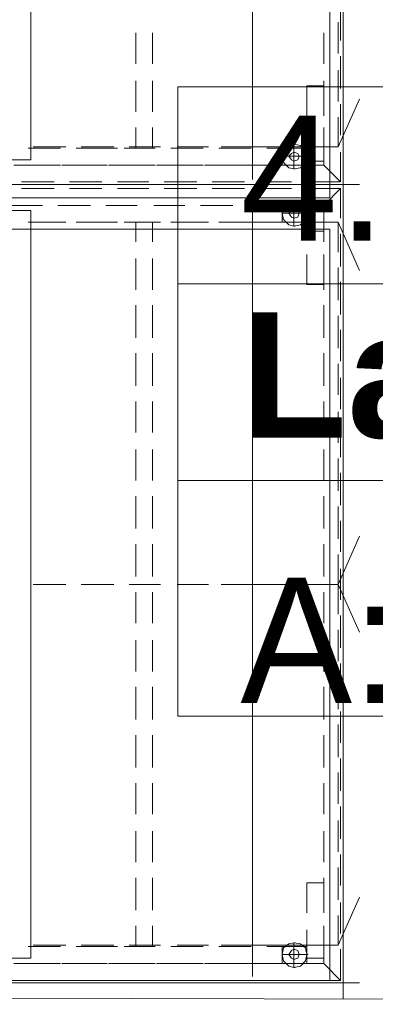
# Model space of a CAD drawing. Header units: millimetres. Extents: x -148444 to 51443, y -4810 to 453290.
# Tile 218 of 256: x 27945 to 28514, y 74486 to 76059. Entities that reach past the tile are written whole.
import ezdxf

# ---------------------------------------------------------------- set-up
doc = ezdxf.new("R2010")
doc.units = ezdxf.units.MM
for name, color, linetype in [('- strefy pomieszczeń', 8, 'Continuous'), ('2D - Rysunki i Obrazki', 8, 'Continuous'), ('Konstrukcja - Stropy', 8, 'Continuous')]:
    doc.layers.add(name, color=color, linetype=linetype)
doc.styles.add('STYL_AUTOMATYCZNY_1', font='arial.ttf')
doc.styles.add('STYL_AUTOMATYCZNY_2', font='arial.ttf')
doc.styles.add('STYL_AUTOMATYCZNY_6', font='txt')

msp = doc.modelspace()

# ---------------------------------------------------------------- linework, layer by layer
at = {"layer": '- strefy pomieszczeń', "color": 8, "linetype": 'Continuous', "lineweight": 13, "ltscale": 100}
for p, q in [((28198.1, 75951.5), (30257.3, 75951.5)), ((28198.1, 75637.2), (28198.1, 75951.5)), ((30257.3, 75637.2), (28198.1, 75637.2)), ((28198.1, 75637.2), (30257.3, 75637.2)), ((28198.1, 75322.9), (28198.1, 75637.2)), ((30257.3, 75322.9), (28198.1, 75322.9)), ((28198.1, 75322.9), (30257.3, 75322.9)), ((28198.1, 74946.4), (28198.1, 75322.9)), ((30257.3, 74946.4), (28198.1, 74946.4))]:
    msp.add_line(p, q, dxfattribs=at)
at = {"layer": '2D - Rysunki i Obrazki', "color": 8, "linetype": 'Continuous', "lineweight": 13, "ltscale": 100, "flags": 128}
for points in [[(28462.4, 77068.7), (28462.4, 75795.5), (27713.9, 75795.5), (27713.9, 77068.7)], [(28462.4, 77068.7), (28462.4, 75795.5), (27713.9, 75795.5), (27713.9, 77068.7)], [(28462.4, 75795.5), (28462.4, 77068.7), (27713.9, 77068.7), (27713.9, 75795.5)], [(28462.4, 77068.7), (28462.4, 75795.5), (27713.9, 75795.5), (27713.9, 77068.7)], [(28462.4, 77068.7), (28462.4, 75795.5), (27713.9, 75795.5), (27713.9, 77068.7)], [(28462.4, 75795.5), (28462.4, 77068.7), (27713.9, 77068.7), (27713.9, 75795.5)], [(28462.4, 77068.7), (28462.4, 75795.5), (27713.9, 75795.5), (27713.9, 77068.7)], [(27713.9, 75946.9), (27740.8, 75946.9), (27850.7, 75834.9), (27962.7, 75834.9), (27962.7, 77029.3), (27850.7, 77029.3), (27740.8, 76917.3), (27713.9, 76917.3), (27713.9, 77068.7)], [(28441.2, 76974.4), (28441.2, 75774.4), (27691.2, 75774.4), (27691.2, 76974.4)], [(28364.9, 75853.6), (28364.9, 75826.6), (28404.3, 75826.6), (28404.3, 75853.6)], [(28383.6, 75832.9), (28389.8, 75834.9), (28391.9, 75841.1), (28389.8, 75845.3), (28383.6, 75847.4), (28379.5, 75845.3), (28375.3, 75841.1), (28379.5, 75834.9)], [(28462.4, 75795.5), (28462.4, 74520.3), (27713.9, 74520.3), (27713.9, 75795.5)], [(28462.4, 75795.5), (28462.4, 74520.3), (27713.9, 74520.3), (27713.9, 75795.5)], [(28462.4, 74520.3), (28462.4, 75795.5), (27713.9, 75795.5), (27713.9, 74520.3)], [(28462.4, 75795.5), (28462.4, 74520.3), (27713.9, 74520.3), (27713.9, 75795.5)], [(28462.4, 75795.5), (28462.4, 74520.3), (27713.9, 74520.3), (27713.9, 75795.5)], [(28462.4, 74520.3), (28462.4, 75795.5), (27713.9, 75795.5), (27713.9, 74520.3)], [(28462.4, 75795.5), (28462.4, 74520.3), (27713.9, 74520.3), (27713.9, 75795.5)], [(27713.9, 74671.7), (27740.8, 74671.7), (27850.7, 74559.7), (27962.7, 74559.7), (27962.7, 75754.1), (27850.7, 75754.1), (27740.8, 75642.1), (27713.9, 75642.1), (27713.9, 75795.5)], [(28364.9, 75762.3), (28364.9, 75735.4), (28404.3, 75735.4), (28404.3, 75762.3)], [(28383.6, 75741.6), (28389.8, 75743.7), (28391.9, 75749.9), (28389.8, 75754.1), (28383.6, 75758.2), (28379.5, 75754.1), (28375.3, 75749.9), (28379.5, 75743.7)], [(28441.2, 75724.4), (28441.2, 74524.4), (27691.2, 74524.4), (27691.2, 75724.4)], [(28364.9, 74578.4), (28364.9, 74551.4), (28404.3, 74551.4), (28404.3, 74578.4)], [(28383.6, 74557.6), (28389.8, 74559.7), (28391.9, 74565.9), (28389.8, 74572.1), (28383.6, 74574.2), (28379.5, 74572.1), (28375.3, 74565.9), (28379.5, 74559.7)]]:
    msp.add_lwpolyline(points, close=True, dxfattribs=at)
for points in [[(28317.3, 76481.9), (28317.3, 75803.8)], [(28458.3, 76077.5), (28458.3, 76025.7)], [(28454.1, 76054.7), (28454.1, 76005)], [(28130.6, 75988.4), (28130.6, 76038.1)], [(28157.6, 76038.1), (28157.6, 75988.4)], [(28431.3, 75988.4), (28431.3, 76038.1)], [(28458.3, 76000.8), (28458.3, 75949)], [(28454.1, 75978), (28454.1, 75928.2)], [(28130.6, 75911.6), (28130.6, 75961.4)], [(28157.6, 75961.4), (28157.6, 75911.6)], [(28404.3, 75953.1), (28431.3, 75953.1)], [(28404.3, 75905.4), (28404.3, 75953.1)], [(28431.3, 75911.6), (28431.3, 75961.4)], [(28431.3, 75953.1), (28431.3, 75905.4)], [(28454.1, 75855.7), (28488.5, 75932)], [(28458.3, 75924.1), (28458.3, 75874.3)], [(28454.1, 75903.4), (28454.1, 75855.7), (28425.1, 75855.7)], [(28130.6, 75853.6), (28130.6, 75886.8)], [(28157.6, 75886.8), (28157.6, 75853.6)], [(28431.3, 75826.6), (28431.3, 75886.8)], [(28404.3, 75832.9), (28404.3, 75880.5)], [(28431.3, 75880.5), (28431.3, 75832.9)], [(27958.5, 75853.6), (28010.4, 75853.6)], [(28018.7, 75855.7), (27966.8, 75855.7)], [(28035.3, 75853.6), (28085, 75853.6)], [(28095.4, 75855.7), (28043.5, 75855.7)], [(28101.6, 75853.6), (28074.6, 75853.6)], [(28112, 75853.6), (28161.7, 75853.6)], [(28170, 75855.7), (28120.3, 75855.7)], [(28186.6, 75853.6), (28238.5, 75853.6)], [(28246.8, 75855.7), (28197, 75855.7)], [(28263.3, 75853.6), (28315.2, 75853.6)], [(28454.1, 75855.7), (28267.5, 75855.7)], [(28323.5, 75855.7), (28271.6, 75855.7)], [(28340.1, 75853.6), (28377.4, 75853.6)], [(28400.2, 75855.7), (28348.4, 75855.7)], [(28364.9, 75841.1), (28383.6, 75841.1), (28383.6, 75859.8)], [(28383.6, 75859.8), (28375.3, 75857.7), (28367, 75849.4), (28364.9, 75841.1), (28367, 75830.8)], [(28404.3, 75826.6), (28404.3, 75853.6), (28377.4, 75853.6)], [(28383.6, 75859.8), (28394, 75857.7), (28402.3, 75849.4), (28404.3, 75841.1), (28402.3, 75830.8)], [(28383.6, 75859.8), (28394, 75857.7), (28402.3, 75849.4), (28404.3, 75841.1), (28402.3, 75830.8)], [(28383.6, 75859.8), (28385.7, 75859.8)], [(28383.6, 75820.4), (28375.3, 75822.5), (28367, 75830.8), (28364.9, 75841.1), (28367, 75849.4)], [(28383.6, 75820.4), (28375.3, 75822.5), (28367, 75830.8), (28364.9, 75841.1), (28367, 75849.4)], [(28364.9, 75841.1), (28367, 75841.1)], [(28383.6, 75820.4), (28394, 75822.5), (28402.3, 75830.8), (28404.3, 75841.1), (28402.3, 75849.4)], [(28383.6, 75841.1), (28385.7, 75841.1)], [(28404.3, 75841.1), (28383.6, 75841.1), (28383.6, 75820.4)], [(28383.6, 75841.1), (28385.7, 75841.1)], [(28404.3, 75841.1), (28406.4, 75841.1)], [(28458.3, 75847.4), (28458.3, 75799.7)], [(27935.7, 75826.6), (27985.5, 75826.6)], [(28010.4, 75826.6), (27958.5, 75826.6)], [(28012.4, 75826.6), (28062.2, 75826.6)], [(28085, 75826.6), (28035.3, 75826.6)], [(28087.1, 75826.6), (28138.9, 75826.6)], [(28161.7, 75826.6), (28112, 75826.6)], [(28163.8, 75826.6), (28213.6, 75826.6)], [(28238.5, 75826.6), (28186.6, 75826.6)], [(28240.5, 75826.6), (28290.3, 75826.6)], [(28315.2, 75826.6), (28263.3, 75826.6)], [(28315.2, 75826.6), (28367, 75826.6)], [(28377.4, 75826.6), (28340.1, 75826.6)], [(28404.3, 75826.6), (28377.4, 75826.6)], [(28391.9, 75826.6), (28431.3, 75826.6)], [(28431.3, 75832.9), (28404.3, 75832.9)], [(28431.3, 75826.6), (28458.3, 75799.7)], [(28458.3, 75799.7), (28431.3, 75826.6)], [(28383.6, 75820.4), (28385.7, 75820.4)], [(28383.6, 75820.4), (28385.7, 75820.4)], [(27948.2, 75799.7), (28000, 75799.7)], [(27948.2, 75799.7), (28000, 75799.7)], [(27948.2, 75799.7), (28000, 75799.7)], [(27948.2, 75789.3), (28000, 75789.3)], [(27948.2, 75789.3), (28000, 75789.3)], [(28024.9, 75799.7), (28076.7, 75799.7)], [(28024.9, 75799.7), (28076.7, 75799.7)], [(28024.9, 75799.7), (28076.7, 75799.7)], [(28024.9, 75789.3), (28076.7, 75789.3)], [(28024.9, 75789.3), (28076.7, 75789.3)], [(28101.6, 75799.7), (28151.4, 75799.7)], [(28101.6, 75799.7), (28151.4, 75799.7)], [(28101.6, 75799.7), (28151.4, 75799.7)], [(28101.6, 75789.3), (28151.4, 75789.3)], [(28101.6, 75789.3), (28151.4, 75789.3)], [(28176.3, 75799.7), (28228.1, 75799.7)], [(28176.3, 75799.7), (28228.1, 75799.7)], [(28176.3, 75799.7), (28228.1, 75799.7)], [(28176.3, 75789.3), (28228.1, 75789.3)], [(28176.3, 75789.3), (28228.1, 75789.3)], [(28253, 75799.7), (28304.8, 75799.7)], [(28253, 75799.7), (28304.8, 75799.7)], [(28253, 75799.7), (28304.8, 75799.7)], [(28253, 75789.3), (28304.8, 75789.3)], [(28253, 75789.3), (28304.8, 75789.3)], [(28329.7, 75799.7), (28379.5, 75799.7)], [(28329.7, 75799.7), (28379.5, 75799.7)], [(28329.7, 75799.7), (28379.5, 75799.7)], [(28329.7, 75789.3), (28379.5, 75789.3)], [(28329.7, 75789.3), (28379.5, 75789.3)], [(28406.4, 75799.7), (28458.3, 75799.7)], [(28406.4, 75799.7), (28458.3, 75799.7)], [(28406.4, 75799.7), (28458.3, 75799.7), (28431.3, 75799.7)], [(28406.4, 75789.3), (28458.3, 75789.3)], [(28406.4, 75789.3), (28458.3, 75789.3)], [(28458.3, 75799.7), (28431.3, 75799.7)], [(28458.3, 75789.3), (28431.3, 75789.3)], [(28458.3, 75789.3), (28431.3, 75762.3)], [(28431.3, 75762.3), (28458.3, 75789.3)], [(28458.3, 75789.3), (28458.3, 75741.6)], [(28462.4, 75795.5), (28488.5, 75795.5)], [(28462.4, 75795.5), (28488.5, 75795.5)], [(28317.3, 75785.2), (28317.3, 75107.1)], [(27929.5, 75762.3), (27981.3, 75762.3)], [(28006.2, 75762.3), (28058.1, 75762.3)], [(28082.9, 75762.3), (28132.7, 75762.3)], [(28159.7, 75762.3), (28209.4, 75762.3)], [(28234.3, 75762.3), (28286.1, 75762.3)], [(28311, 75762.3), (28362.9, 75762.3)], [(28364.9, 75749.9), (28383.6, 75749.9), (28383.6, 75768.6)], [(28383.6, 75768.6), (28375.3, 75766.5), (28367, 75760.3), (28364.9, 75749.9), (28367, 75739.5)], [(28383.6, 75729.2), (28375.3, 75731.2), (28367, 75739.5), (28364.9, 75749.9), (28367, 75760.3)], [(28383.6, 75729.2), (28375.3, 75731.2), (28367, 75739.5), (28364.9, 75749.9), (28367, 75760.3)], [(28377.4, 75735.4), (28404.3, 75735.4), (28404.3, 75762.3), (28377.4, 75762.3)], [(28383.6, 75768.6), (28394, 75766.5), (28402.3, 75760.3), (28404.3, 75749.9), (28402.3, 75739.5)], [(28383.6, 75768.6), (28394, 75766.5), (28402.3, 75760.3), (28404.3, 75749.9), (28402.3, 75739.5)], [(28383.6, 75768.6), (28385.7, 75768.6)], [(28383.6, 75729.2), (28394, 75731.2), (28402.3, 75739.5), (28404.3, 75749.9), (28402.3, 75760.3)], [(28387.8, 75762.3), (28431.3, 75762.3)], [(28431.3, 75704.3), (28431.3, 75762.3)], [(28364.9, 75749.9), (28367, 75749.9)], [(28383.6, 75749.9), (28385.7, 75749.9)], [(28404.3, 75749.9), (28383.6, 75749.9), (28383.6, 75729.2)], [(28383.6, 75749.9), (28385.7, 75749.9)], [(28404.3, 75756.1), (28431.3, 75756.1)], [(28404.3, 75708.4), (28404.3, 75756.1)], [(28404.3, 75749.9), (28406.4, 75749.9)], [(28431.3, 75756.1), (28431.3, 75708.4)], [(28010.4, 75735.4), (27958.5, 75735.4)], [(27966.8, 75735.4), (28018.7, 75735.4)], [(28085, 75735.4), (28035.3, 75735.4)], [(28043.5, 75735.4), (28095.4, 75735.4)], [(28074.6, 75735.4), (28101.6, 75735.4)], [(28161.7, 75735.4), (28112, 75735.4)], [(28120.3, 75735.4), (28170, 75735.4)], [(28130.6, 75704.3), (28130.6, 75735.4)], [(28157.6, 75735.4), (28157.6, 75704.3)], [(28238.5, 75735.4), (28186.6, 75735.4)], [(28197, 75735.4), (28246.8, 75735.4)], [(28315.2, 75735.4), (28263.3, 75735.4)], [(28454.1, 75735.4), (28267.5, 75735.4)], [(28271.6, 75735.4), (28323.5, 75735.4)], [(28377.4, 75735.4), (28340.1, 75735.4)], [(28348.4, 75735.4), (28400.2, 75735.4)], [(28383.6, 75729.2), (28385.7, 75729.2)], [(28383.6, 75729.2), (28385.7, 75729.2)], [(28425.1, 75735.4), (28454.1, 75735.4), (28454.1, 75687.7)], [(28454.1, 75735.4), (28488.5, 75658.3)], [(28404.3, 75720.9), (28431.3, 75720.9)], [(28458.3, 75716.7), (28458.3, 75664.9)], [(28404.3, 75635.9), (28404.3, 75683.6)], [(28431.3, 75683.6), (28431.3, 75635.9)], [(28130.6, 75627.6), (28130.6, 75677.3)], [(28157.6, 75677.3), (28157.6, 75627.6)], [(28431.3, 75627.6), (28431.3, 75677.3)], [(28454.1, 75662.8), (28454.1, 75611)], [(28431.3, 75635.9), (28404.3, 75635.9)], [(28458.3, 75640), (28458.3, 75588.2)], [(28130.6, 75550.8), (28130.6, 75602.7)], [(28157.6, 75602.7), (28157.6, 75550.8)], [(28431.3, 75550.8), (28431.3, 75602.7)], [(28454.1, 75586.1), (28454.1, 75534.3)], [(28458.3, 75563.3), (28458.3, 75513.5)], [(28130.6, 75474.1), (28130.6, 75526)], [(28157.6, 75526), (28157.6, 75474.1)], [(28431.3, 75474.1), (28431.3, 75526)], [(28454.1, 75509.4), (28454.1, 75459.6)], [(28458.3, 75486.6), (28458.3, 75436.8)], [(28130.6, 75399.5), (28130.6, 75449.2)], [(28157.6, 75449.2), (28157.6, 75399.5)], [(28431.3, 75399.5), (28431.3, 75449.2)], [(28454.1, 75432.7), (28454.1, 75382.9)], [(28458.3, 75411.9), (28458.3, 75360.1)], [(28130.6, 75322.8), (28130.6, 75372.5)], [(28157.6, 75372.5), (28157.6, 75322.8)], [(28431.3, 75322.8), (28431.3, 75372.5)], [(28454.1, 75358), (28454.1, 75306.2)], [(28458.3, 75335.2), (28458.3, 75283.4)], [(28130.6, 75246), (28130.6, 75297.9)], [(28157.6, 75297.9), (28157.6, 75246)], [(28431.3, 75246), (28431.3, 75297.9)], [(28454.1, 75281.3), (28454.1, 75229.5)], [(28458.3, 75258.5), (28458.3, 75208.7)], [(28454.1, 75156.9), (28488.5, 75233.9)], [(28130.6, 75169.3), (28130.6, 75221.2)], [(28157.6, 75221.2), (28157.6, 75169.3)], [(28317.3, 75208.7), (28317.3, 74530.7)], [(28431.3, 75169.3), (28431.3, 75221.2)], [(28454.1, 75204.6), (28454.1, 75156.9), (28425.1, 75156.9)], [(28458.3, 75181.8), (28458.3, 75132)], [(28018.7, 75156.9), (27966.8, 75156.9)], [(27966.8, 75156.9), (28018.7, 75156.9)], [(28095.4, 75156.9), (28043.5, 75156.9)], [(28043.5, 75156.9), (28095.4, 75156.9)], [(28170, 75156.9), (28120.3, 75156.9)], [(28120.3, 75156.9), (28170, 75156.9)], [(28130.6, 75094.7), (28130.6, 75144.4)], [(28157.6, 75144.4), (28157.6, 75094.7)], [(28246.8, 75156.9), (28197, 75156.9)], [(28197, 75156.9), (28246.8, 75156.9)], [(28454.1, 75156.9), (28267.5, 75156.9)], [(28454.1, 75156.9), (28267.5, 75156.9)], [(28323.5, 75156.9), (28271.6, 75156.9)], [(28271.6, 75156.9), (28323.5, 75156.9)], [(28400.2, 75156.9), (28348.4, 75156.9)], [(28348.4, 75156.9), (28400.2, 75156.9)], [(28425.1, 75156.9), (28454.1, 75156.9), (28454.1, 75109.2)], [(28431.3, 75094.7), (28431.3, 75144.4)], [(28454.1, 75156.9), (28488.5, 75080.5)], [(28458.3, 75107.1), (28458.3, 75055.3)], [(28454.1, 75084.3), (28454.1, 75034.5)], [(28130.6, 75017.9), (28130.6, 75067.7)], [(28157.6, 75067.7), (28157.6, 75017.9)], [(28431.3, 75017.9), (28431.3, 75067.7)], [(28458.3, 75030.4), (28458.3, 74980.6)], [(28454.1, 75007.6), (28454.1, 74957.8)], [(28130.6, 74941.2), (28130.6, 74993.1)], [(28157.6, 74993.1), (28157.6, 74941.2)], [(28431.3, 74941.2), (28431.3, 74993.1)], [(28458.3, 74953.7), (28458.3, 74903.9)], [(28454.1, 74932.9), (28454.1, 74881.1)], [(28130.6, 74864.5), (28130.6, 74916.3)], [(28157.6, 74916.3), (28157.6, 74864.5)], [(28431.3, 74864.5), (28431.3, 74916.3)], [(28458.3, 74879), (28458.3, 74827.2)], [(28454.1, 74856.2), (28454.1, 74806.4)], [(28130.6, 74789.9), (28130.6, 74839.6)], [(28157.6, 74839.6), (28157.6, 74789.9)], [(28431.3, 74789.9), (28431.3, 74839.6)], [(28458.3, 74802.3), (28458.3, 74750.5)], [(28454.1, 74779.5), (28454.1, 74729.7)], [(28130.6, 74713.1), (28130.6, 74762.9)], [(28157.6, 74762.9), (28157.6, 74713.1)], [(28431.3, 74713.1), (28431.3, 74762.9)], [(28458.3, 74725.6), (28458.3, 74675.8)], [(28454.1, 74704.8), (28454.1, 74653)], [(28130.6, 74636.4), (28130.6, 74688.3)], [(28157.6, 74688.3), (28157.6, 74636.4)], [(28431.3, 74636.4), (28431.3, 74688.3)], [(28404.3, 74680), (28431.3, 74680)], [(28404.3, 74632.3), (28404.3, 74680)], [(28431.3, 74680), (28431.3, 74632.3)], [(28454.1, 74580.4), (28488.5, 74657.5)], [(28458.3, 74648.9), (28458.3, 74599.1)], [(28454.1, 74628.1), (28454.1, 74580.4), (28425.1, 74580.4)], [(28130.6, 74578.4), (28130.6, 74611.5)], [(28157.6, 74611.5), (28157.6, 74578.4)], [(28431.3, 74551.4), (28431.3, 74611.5)], [(28404.3, 74559.7), (28404.3, 74605.3)], [(28431.3, 74605.3), (28431.3, 74559.7)], [(27958.5, 74578.4), (28010.4, 74578.4)], [(28018.7, 74580.4), (27966.8, 74580.4)], [(28035.3, 74578.4), (28085, 74578.4)], [(28095.4, 74580.4), (28043.5, 74580.4)], [(28101.6, 74578.4), (28074.6, 74578.4)], [(28112, 74578.4), (28161.7, 74578.4)], [(28170, 74580.4), (28120.3, 74580.4)], [(28186.6, 74578.4), (28238.5, 74578.4)], [(28246.8, 74580.4), (28197, 74580.4)], [(28263.3, 74578.4), (28315.2, 74578.4)], [(28454.1, 74580.4), (28267.5, 74580.4)], [(28323.5, 74580.4), (28271.6, 74580.4)], [(28340.1, 74578.4), (28377.4, 74578.4)], [(28400.2, 74580.4), (28348.4, 74580.4)], [(28364.9, 74565.9), (28383.6, 74565.9), (28383.6, 74584.6)], [(28383.6, 74584.6), (28375.3, 74582.5), (28367, 74576.3), (28364.9, 74565.9), (28367, 74555.6)], [(28404.3, 74551.4), (28404.3, 74578.4), (28377.4, 74578.4)], [(28383.6, 74584.6), (28394, 74582.5), (28402.3, 74576.3), (28404.3, 74565.9), (28402.3, 74555.6)], [(28383.6, 74584.6), (28394, 74582.5), (28402.3, 74576.3), (28404.3, 74565.9), (28402.3, 74555.6)], [(28383.6, 74584.6), (28385.7, 74584.6)], [(28383.6, 74545.2), (28375.3, 74547.3), (28367, 74555.6), (28364.9, 74565.9), (28367, 74576.3)], [(28383.6, 74545.2), (28375.3, 74547.3), (28367, 74555.6), (28364.9, 74565.9), (28367, 74576.3)], [(28364.9, 74565.9), (28367, 74565.9)], [(28383.6, 74545.2), (28394, 74547.3), (28402.3, 74555.6), (28404.3, 74565.9), (28402.3, 74576.3)], [(28383.6, 74565.9), (28385.7, 74565.9)], [(28404.3, 74565.9), (28383.6, 74565.9), (28383.6, 74545.2)], [(28383.6, 74565.9), (28385.7, 74565.9)], [(28404.3, 74565.9), (28406.4, 74565.9)], [(28458.3, 74574.2), (28458.3, 74524.4)], [(27935.7, 74551.4), (27985.5, 74551.4)], [(28010.4, 74551.4), (27958.5, 74551.4)], [(28012.4, 74551.4), (28062.2, 74551.4)], [(28085, 74551.4), (28035.3, 74551.4)], [(28087.1, 74551.4), (28138.9, 74551.4)], [(28161.7, 74551.4), (28112, 74551.4)], [(28163.8, 74551.4), (28213.6, 74551.4)], [(28238.5, 74551.4), (28186.6, 74551.4)], [(28240.5, 74551.4), (28290.3, 74551.4)], [(28315.2, 74551.4), (28263.3, 74551.4)], [(28315.2, 74551.4), (28367, 74551.4)], [(28377.4, 74551.4), (28340.1, 74551.4)], [(28404.3, 74551.4), (28377.4, 74551.4)], [(28391.9, 74551.4), (28431.3, 74551.4)], [(28431.3, 74559.7), (28404.3, 74559.7)], [(28431.3, 74551.4), (28458.3, 74524.4)], [(28458.3, 74524.4), (28431.3, 74551.4)], [(28383.6, 74545.2), (28385.7, 74545.2)], [(28383.6, 74545.2), (28385.7, 74545.2)], [(26942.1, 74520.3), (28488.5, 74520.3)], [(27948.2, 74524.4), (28000, 74524.4)], [(27948.2, 74524.4), (28000, 74524.4)], [(28024.9, 74524.4), (28076.7, 74524.4)], [(28024.9, 74524.4), (28076.7, 74524.4)], [(28101.6, 74524.4), (28151.4, 74524.4)], [(28101.6, 74524.4), (28151.4, 74524.4)], [(28176.3, 74524.4), (28228.1, 74524.4)], [(28176.3, 74524.4), (28228.1, 74524.4)], [(28253, 74524.4), (28304.8, 74524.4)], [(28253, 74524.4), (28304.8, 74524.4)], [(28329.7, 74524.4), (28379.5, 74524.4)], [(28329.7, 74524.4), (28379.5, 74524.4)], [(28406.4, 74524.4), (28458.3, 74524.4)], [(28406.4, 74524.4), (28458.3, 74524.4)], [(28462.4, 74520.3), (28488.5, 74520.3)], [(28462.4, 74520.3), (28462.4, 74495.4)], [(28462.4, 74520.3), (28462.4, 74495.4)]]:
    msp.add_lwpolyline(points, dxfattribs=at)
at = {"layer": 'Konstrukcja - Stropy', "color": 8, "linetype": 'Continuous', "lineweight": 13, "ltscale": 100, "flags": 128}
msp.add_lwpolyline([(21408, 79526.9), (24708, 79526.9), (24708, 74502.9), (36728, 74476.9), (36778, 86956.9), (9738, 86956.9), (9738, 74326.9), (21408, 74326.9)], close=True, dxfattribs=at)

# ---------------------------------------------------------------- texts
at = {"layer": '- strefy pomieszczeń', "color": 8, "linetype": 'Continuous', "lineweight": 13, "char_height": 200, "attachment_point": 1}
for s, insert, style in [('\\A1;{\\pql;\\pt0,100;\\fArial|b0|i0|c238|p0;\\W1.000000;4.10\\fArial|b0|i0|c238|p0;\\W1.000000;\\A1{\\H.66x;\\S^  ;}\\fArial|b0|i0|c238|p0;\\W1.000000;\\fArial|b0|i0|c238|p0;\\W1.000000;\\A1{\\H.66x;\\S^  ;}}', (28298.1, 75905.8), 'STYL_AUTOMATYCZNY_1'), ('\\A1;{\\pql;\\pt0,100;\\fArial|b1|i0|c238|p0;\\W1.000000;Lab. bio-chem\\fArial|b1|i0|c238|p0;\\W1.000000;\\A1{\\H.66x;\\S^  ;}\\fArial|b1|i0|c238|p0;\\W1.000000;\\fArial|b1|i0|c238|p0;\\W1.000000;\\A1{\\H.66x;\\S^  ;}}', (28298.1, 75591.5), 'STYL_AUTOMATYCZNY_2'), ('\\A1;{\\pql;\\pt0,500;\\fGeneva CE|b0|i0|c0|p0;\\W1.000000;A: 42,25\\fGeneva CE|b0|i0|c0|p0;\\W1.000000;\\A1{\\H.66x;\\S^  ;}\\fGeneva CE|b0|i0|c0|p0;\\W1.000000; m\\fGeneva CE|b0|i0|c0|p0;\\W1.000000;\\A1{\\H.66x;\\S2^  ;}}', (28298.1, 75226), 'STYL_AUTOMATYCZNY_6')]:
    msp.add_mtext(s, dxfattribs=dict(at, insert=insert, style=style))

doc.saveas('drawing.dxf')
